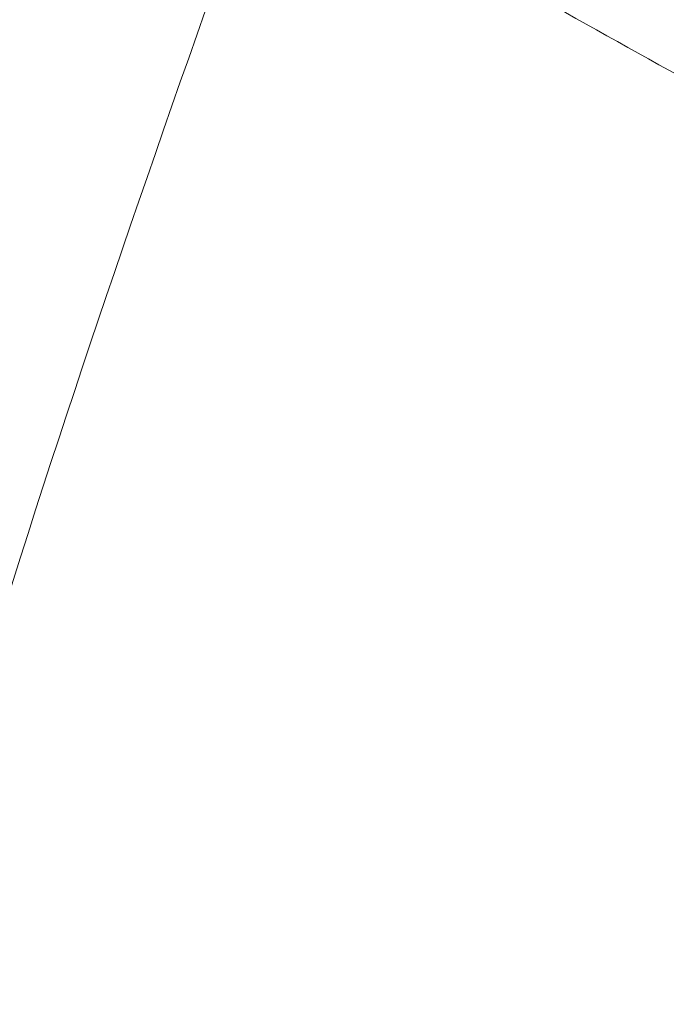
# Model space of a CAD drawing. Header units: millimetres. Extents: x 8 to 587, y 12 to 540.
# Tile 61 of 256: x 525.99 to 526.261, y 121.892 to 122.305. Entities that reach past the tile are written whole.
import ezdxf

# ---------------------------------------------------------------- set-up
doc = ezdxf.new("R2010")
doc.units = ezdxf.units.MM

msp = doc.modelspace()

# ---------------------------------------------------------------- linework, layer by layer
at = {"color": 252, "linetype": 'Continuous', "lineweight": 0}
msp.add_open_spline([(526.09304, 122.37893), (526.18572, 122.32652), (526.3711, 122.22169), (526.65391, 122.07631), (526.93987, 121.93989), (527.22982, 121.81318), (527.52344, 121.69631), (527.81913, 121.59033), (528.11579, 121.49578), (528.39812, 121.41718), (528.66693, 121.35262), (528.92162, 121.30072), (529.17664, 121.25845), (529.43138, 121.2264), (529.67596, 121.20593), (529.91009, 121.19622), (530.13336, 121.19654), (530.35432, 121.20714), (530.57199, 121.22869), (530.77352, 121.25999), (530.9589, 121.29947), (531.12818, 121.34553), (531.27943, 121.39681), (531.41324, 121.45129), (531.53051, 121.50689), (531.64293, 121.56887), (531.75075, 121.63797), (531.85309, 121.71481), (531.94893, 121.79974), (532.03647, 121.89207), (532.11457, 121.99166), (532.17826, 122.09238), (532.22865, 122.19276), (532.26739, 122.29132), (532.29764, 122.39564), (532.31829, 122.50568), (532.32871, 122.62106), (532.32817, 122.72784), (532.32059, 122.82436), (532.31168, 122.88145), (532.30722, 122.90999)], degree=3, knots=[0, 0, 0, 0, 0.039521, 0.079055, 0.118588, 0.158108, 0.197923, 0.237738, 0.277003, 0.316268, 0.349653, 0.383063, 0.416475, 0.449875, 0.483252, 0.512936, 0.542654, 0.572374, 0.602075, 0.631743, 0.656419, 0.681104, 0.705776, 0.724684, 0.74361, 0.762531, 0.781434, 0.800834, 0.820289, 0.83975, 0.859182, 0.878562, 0.89461, 0.910672, 0.926717, 0.9434, 0.960104, 0.976786, 0.988393, 1, 1, 1, 1], dxfattribs=at)
msp.add_open_spline([(525.88492, 121.1757), (525.87856, 121.36305), (525.86583, 121.73777), (526.0173, 122.16521), (526.09304, 122.37893)], degree=3, dxfattribs=at)

doc.saveas('drawing.dxf')
